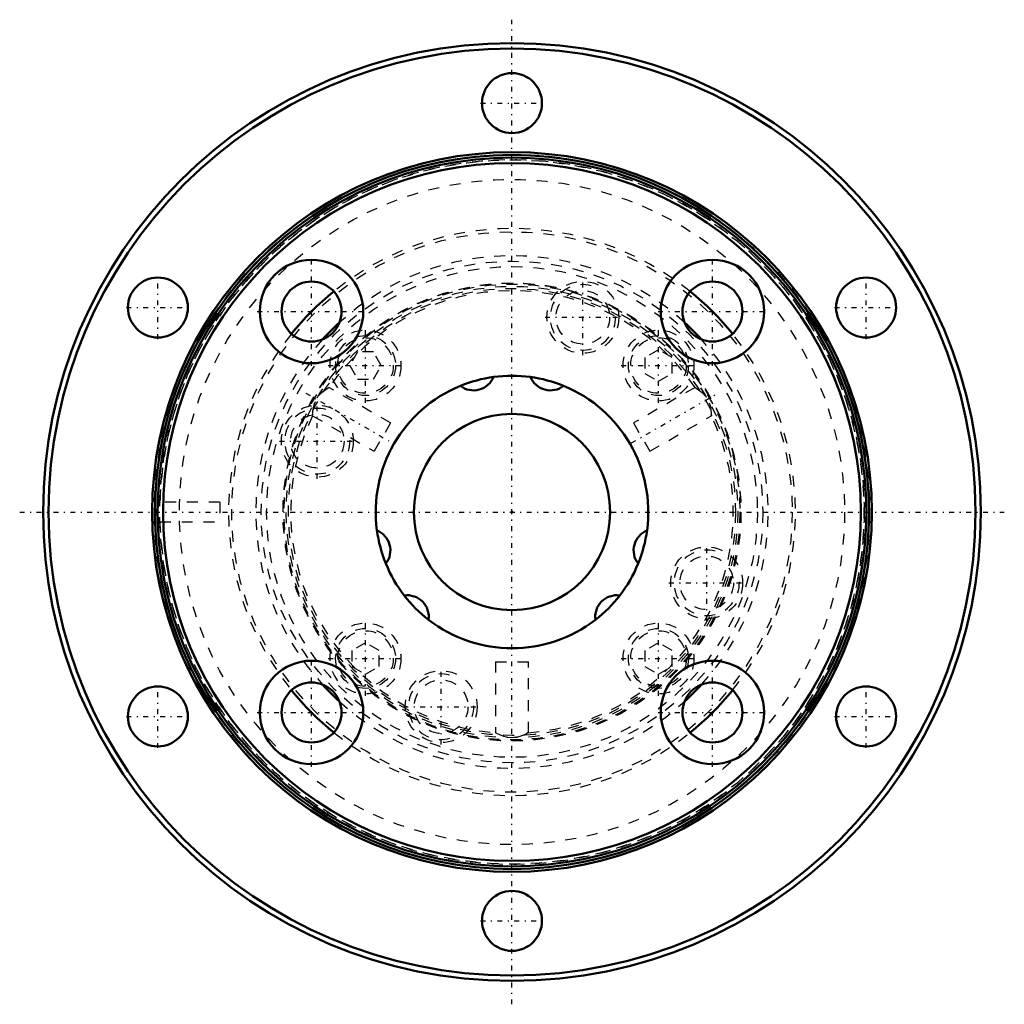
# Model space of a CAD drawing. Header units: millimetres. Extents: x -45.1 to 45.2, y -45.1 to 45.2.
import ezdxf

# ---------------------------------------------------------------- set-up
doc = ezdxf.new("R2010")
doc.units = ezdxf.units.MM
doc.linetypes.add('Center', pattern=[1.5, 0.45, -0.5, 0.05, -0.5])
doc.linetypes.add('Dashed', pattern=[2, 1, -1])
for name, color, linetype, lineweight in [('2d ConnectionPoints', 7, 'Continuous', 50), ('AM_0', 7, 'Continuous', 50), ('AM_5', 3, 'Continuous', 25), ('AM_7', 7, 'Center', 25), ('AM_9', 6, 'Dashed', 25)]:
    doc.layers.add(name, color=color, linetype=linetype, lineweight=lineweight)

# ---------------------------------------------------------------- blocks, each defined once
blk = doc.blocks.new('1_NS_2525ASpline_0_in_NS2525A_213L_2')
at = {"layer": 'AM_0'}
for centre, radius in [((0, 0), 43), ((0, 0), 42.5), ((0, 37.5), 2.75), ((0, 0), 33), ((0, 0), 32.75), ((-32.476, 18.75), 2.75), ((32.476, 18.75), 2.75), ((-32.476, -18.75), 2.75), ((32.476, -18.75), 2.75), ((0, -37.5), 2.75)]:
    blk.add_circle(centre, radius, dxfattribs=at)
for radius, start, end in [(26, 128.93704, 141.06296), (26, 38.93704, 51.06296), (23.5, 132.34423, 137.65577), (23.5, 42.34423, 47.65577), (23.5, 222.34423, 227.65577), (23.5, 312.34423, 317.65577), (26, 218.93704, 231.06296), (26, 308.93704, 321.06296)]:
    blk.add_arc((0, 0), radius, start, end, dxfattribs=at)
at = {"layer": 'AM_5', "linetype": 'Dashed'}
for centre in [(6.498, 17.854), (-17.854, 6.498), (17.854, -6.498), (-6.498, -17.854)]:
    blk.add_arc(centre, 3, 75, 15, dxfattribs=at)
at = {"layer": 'AM_7'}
for p, q in [((0, -45.15), (0, 45.15)), ((-2.888, 37.5), (2.888, 37.5)), ((-32.476, 15.862), (-32.476, 21.637)), ((6.498, 14.389), (6.498, 21.319)), ((32.476, 15.862), (32.476, 21.637)), ((-35.363, 18.75), (-29.588, 18.75)), ((29.588, 18.75), (35.363, 18.75)), ((3.033, 17.854), (9.963, 17.854)), ((-13.435, 10.023), (-13.435, 16.848)), ((13.435, 10.023), (13.435, 16.848)), ((-16.848, 13.435), (-10.023, 13.435)), ((10.023, 13.435), (16.848, 13.435)), ((-17.854, 3.033), (-17.854, 9.963)), ((-21.319, 6.498), (-14.389, 6.498)), ((-45.15, 0), (45.15, 0)), ((17.854, -9.963), (17.854, -3.033)), ((14.389, -6.498), (21.319, -6.498)), ((-13.435, -16.848), (-13.435, -10.023)), ((13.435, -16.848), (13.435, -10.023)), ((-16.848, -13.435), (-10.023, -13.435)), ((10.023, -13.435), (16.848, -13.435)), ((-6.498, -21.319), (-6.498, -14.389)), ((-32.476, -21.638), (-32.476, -15.863)), ((32.476, -21.638), (32.476, -15.863)), ((-9.963, -17.854), (-3.033, -17.854)), ((-35.363, -18.75), (-29.588, -18.75)), ((29.588, -18.75), (35.363, -18.75)), ((-2.888, -37.5), (2.888, -37.5))]:
    blk.add_line(p, q, dxfattribs=at)
at = {"layer": 'AM_9'}
for p, q in [((-14.157, 14.685), (-14.878, 13.435)), ((-12.713, 14.685), (-14.157, 14.685)), ((-11.992, 13.435), (-12.713, 14.685)), ((13.435, 14.878), (12.185, 14.157)), ((14.685, 14.157), (13.435, 14.878)), ((12.185, 14.157), (12.185, 12.713)), ((14.685, 12.713), (14.685, 14.157)), ((-14.878, 13.435), (-14.157, 12.185)), ((-12.713, 12.185), (-11.992, 13.435)), ((12.185, 12.713), (13.435, 11.992)), ((13.435, 11.992), (14.685, 12.713)), ((-14.157, 12.185), (-12.713, 12.185)), ((-32.287, 0.9), (-32.31, 0.864)), ((-26.81, 0.9), (-32.294, 0.9)), ((-26.81, 0.9), (-26.81, -0.9)), ((-32.364, -0.771), (-32.329, -0.832)), ((-32.329, -0.832), (-32.29, -0.896)), ((-32.293, -0.9), (-26.81, -0.9)), ((-13.435, -11.992), (-14.685, -12.713)), ((-12.185, -12.713), (-13.435, -11.992)), ((13.435, -11.992), (12.185, -12.713)), ((14.685, -12.713), (13.435, -11.992)), ((-14.685, -12.713), (-14.685, -14.157)), ((-12.185, -14.157), (-12.185, -12.713)), ((12.185, -12.713), (12.185, -14.157)), ((14.685, -14.157), (14.685, -12.713)), ((-14.685, -14.157), (-13.435, -14.878)), ((-13.435, -14.878), (-12.185, -14.157)), ((12.185, -14.157), (13.435, -14.878)), ((13.435, -14.878), (14.685, -14.157))]:
    blk.add_line(p, q, dxfattribs=at)
blk.add_lwpolyline([(-32.287, -0.9), (-32.298, -0.883), (-32.348, -0.8), (-32.432, -0.644), (-32.534, -0.397), (-32.591, -0.147), (-32.594, 0.124), (-32.548, 0.352), (-32.467, 0.57), (-32.366, 0.769), (-32.297, 0.885), (-32.287, 0.9)], dxfattribs=at)
for centre, radius in [((0, 0), 32.8), ((0, 0), 32.296), ((0, 0), 30.5), ((0, 0), 25.7), ((0, 0), 23), ((0, 0), 22.5), ((6.498, 17.854), 3.3), ((6.498, 17.854), 2.459), ((-13.435, 13.435), 3.25), ((13.435, 13.435), 3.25), ((-13.435, 13.435), 2.75), ((-13.435, 13.435), 2.55), ((13.435, 13.435), 2.75), ((13.435, 13.435), 2.55), ((-17.854, 6.498), 3.3), ((-17.854, 6.498), 2.459), ((17.854, -6.498), 3.3), ((17.854, -6.498), 2.459), ((-13.435, -13.435), 3.25), ((-13.435, -13.435), 2.75), ((13.435, -13.435), 3.25), ((13.435, -13.435), 2.75), ((-13.435, -13.435), 2.55), ((13.435, -13.435), 2.55), ((-6.498, -17.854), 3.3), ((-6.498, -17.854), 2.459)]:
    blk.add_circle(centre, radius, dxfattribs=at)
for radius, start, end in [(32.3, 181.58048, 178.42388), (26, 51.06296, 128.93704), (23.5, 47.65577, 132.34423), (26, 141.06296, 218.93704), (26, 321.06296, 38.93704), (23.5, 137.65577, 222.34423), (23.5, 317.65577, 42.34423), (23.5, 227.65577, 312.34423), (26, 231.06296, 308.93704)]:
    blk.add_arc((0, 0), radius, start, end, dxfattribs=at)
blk = doc.blocks.new('2_NS_2525ASpline_b_0_in_NS2525A_213L_2')
at = {"layer": 'AM_0'}
for centre, radius in [((0, 0), 32.5), ((0, 0), 32), ((-18.385, 18.385), 4.75), ((18.385, 18.385), 4.75), ((-18.385, 18.385), 2.75), ((18.385, 18.385), 2.75), ((-18.385, -18.385), 4.75), ((18.385, -18.385), 4.75), ((-18.385, -18.385), 2.75), ((18.385, -18.385), 2.75)]:
    blk.add_circle(centre, radius, dxfattribs=at)
for start, end in [(97.73412, 112.26588), (67.73412, 82.26588), (187.73412, 202.26588), (337.73412, 352.26588), (217.73412, 232.26588), (307.73412, 322.26588)]:
    blk.add_arc((0, 0), 12.5, start, end, dxfattribs=at)
at = {"layer": 'AM_7'}
for p, q in [((-18.385, 13.397), (-18.385, 23.372)), ((18.385, 13.397), (18.385, 23.372)), ((-23.372, 18.385), (-13.397, 18.385)), ((13.397, 18.385), (23.372, 18.385)), ((-18.902, 10.913), (-10.967, 6.332)), ((10.967, 6.332), (18.902, 10.913)), ((-18.385, -23.372), (-18.385, -13.397)), ((18.385, -23.372), (18.385, -13.397)), ((-23.372, -18.385), (-13.397, -18.385)), ((13.397, -18.385), (23.372, -18.385))]:
    blk.add_line(p, q, dxfattribs=at)
at = {"layer": 'AM_9'}
for p, q in [((-11.141, 8.164), (-16.787, 11.424)), ((16.791, 11.426), (11.141, 8.164)), ((-18.283, 8.824), (-12.641, 5.566)), ((-18.28, 8.975), (-18.282, 8.901)), ((-11.141, 8.164), (-12.641, 5.566)), ((11.141, 8.164), (12.641, 5.566)), ((12.641, 5.566), (18.292, 8.829)), ((18.282, 8.845), (18.281, 8.935)), ((-1.5, -13.73), (1.5, -13.73)), ((-1.5, -13.73), (-1.5, -20.249)), ((1.5, -20.254), (1.5, -13.73)), ((1.079, -20.458), (1.213, -20.397))]:
    blk.add_line(p, q, dxfattribs=at)
for points in [[(-17.693, 10.687), (-17.655, 10.731), (-17.374, 11.008), (-17.074, 11.238), (-16.845, 11.385), (-16.782, 11.421)], [(16.782, 11.421), (16.791, 11.416), (16.899, 11.352), (17.114, 11.21), (17.43, 10.959), (17.724, 10.649)], [(-18.282, 8.823), (-18.282, 8.896), (-18.274, 9.103), (-18.236, 9.449), (-18.123, 9.918), (-18.036, 10.141)], [(18.09, 10.011), (18.165, 9.781), (18.244, 9.397), (18.277, 9.045), (18.282, 8.845), (18.282, 8.823)], [(-0.386, -20.67), (-0.741, -20.585), (-1.103, -20.448), (-1.386, -20.308), (-1.498, -20.245), (-1.5, -20.245)], [(1.5, -20.245), (1.467, -20.263), (1.318, -20.344), (1.041, -20.475), (0.615, -20.621), (0.162, -20.696)]]:
    blk.add_lwpolyline(points, dxfattribs=at)
for radius in [21, 20.982, 20.9, 20.7, 20.5]:
    blk.add_circle((0, 0), radius, dxfattribs=at)
for start, end in [(34.18405, 145.79212), (154.2338, 265.78921), (274.18969, 25.81991)]:
    blk.add_arc((0, 0), 20.3, start, end, dxfattribs=at)
blk = doc.blocks.new('3_NS_2525A_213L_Shaft_0_in_NS2525A_213L_2')
at = {"layer": 'AM_0'}
blk.add_circle((0, 0), 9, dxfattribs=at)
for centre, radius, start, end in [((-3.52, 13.137), 1.985, 232.20894, 337.79106), ((0, 0), 12.5, 82.26588, 97.73412), ((3.52, 13.137), 1.985, 202.20894, 307.79106), ((0, 0), 12.5, 112.26588, 187.73412), ((0, 0), 12.5, 352.26588, 67.73412), ((-13.137, -3.52), 1.985, 322.20894, 67.79106), ((13.137, -3.52), 1.985, 112.20894, 217.79106), ((0, 0), 12.5, 202.26588, 217.73412), ((0, 0), 12.5, 322.26588, 337.73412), ((-9.617, -9.617), 1.985, 352.20894, 97.79106), ((9.617, -9.617), 1.985, 82.20894, 187.79106), ((0, 0), 12.5, 232.26588, 307.73412)]:
    blk.add_arc(centre, radius, start, end, dxfattribs=at)

msp = doc.modelspace()

# ---------------------------------------------------------------- linework, layer by layer
at = {"layer": '2d ConnectionPoints'}
msp.add_point((0, 0), dxfattribs=at)
msp.add_point((0, 0), dxfattribs=at)
msp.add_point((0, 0), dxfattribs=at)
msp.add_point((0, 0), dxfattribs=at)

# ---------------------------------------------------------------- block references
for name in ['1_NS_2525ASpline_0_in_NS2525A_213L_2', '2_NS_2525ASpline_b_0_in_NS2525A_213L_2', '3_NS_2525A_213L_Shaft_0_in_NS2525A_213L_2']:
    msp.add_blockref(name, (0, 0))

doc.saveas('drawing.dxf')
